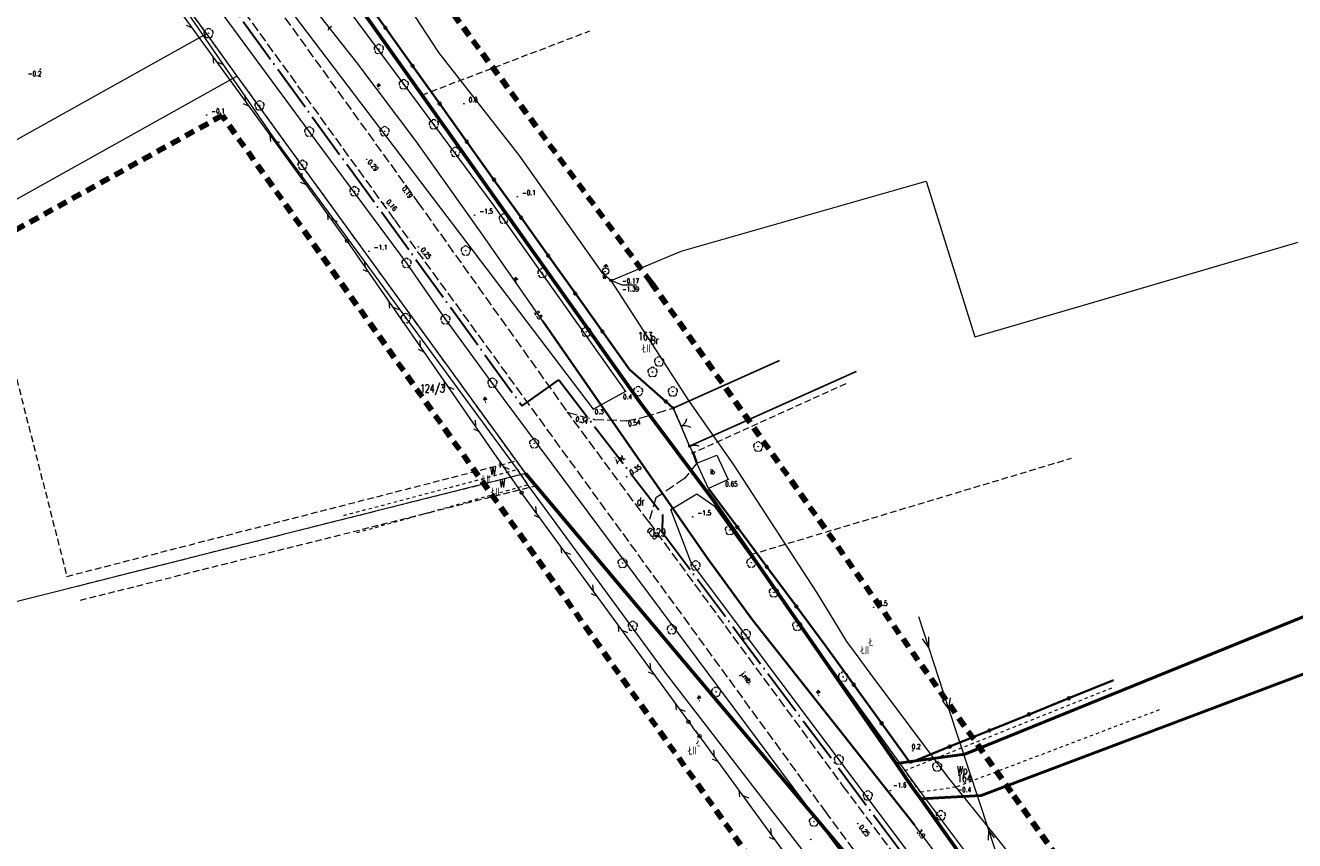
# Model space of a CAD drawing. Header units: metres. Extents: x 7389918 to 7395901, y 5992959 to 5996029.
# Tile 50 of 66: x 7394430 to 7394626, y 5994584 to 5994710. Entities that reach past the tile are written whole.
import ezdxf
from ezdxf.enums import TextEntityAlignment as Align

# ---------------------------------------------------------------- set-up
doc = ezdxf.new("R2010")
doc.units = ezdxf.units.M
doc.header["$MEASUREMENT"] = 0
for name, pattern in [('1', [0]), ('2', [1.5, 1, -0.5]), ('2_OTDI', [0]), ('2_OTKC', [1.5, 1, -0.5]), ('2_OTKJ', [2, 1.5, -0.5]), ('2_OTKK', [0]), ('2_OTKR', [0]), ('2_OTKU', [2, 1.5, -0.5]), ('2_OTWM', [1, 0.5, -0.5]), ('4', [2.5, 1.5, -1]), ('4_SUEP_A', [0]), ('4_SULO', [0]), ('4_SUTP_A', [0]), ('4_SUWP', [0]), ('ACAD_ISO04W100', [30, 24, -3, 0, -3])]:
    doc.linetypes.add(name, pattern=pattern)
doc.layers.get('0').update_dxf_attribs({"color": 250, "linetype": 'CONTINUOUS', "lineweight": 100})
for name, color, linetype, lineweight in [('# Orlen Projekt - granice nieustalone do ustalenia', 6, 'CONTINUOUS', 100), ('# projektowana LNSN', 10, 'CONTINUOUS', 30), ('Dzialki', 7, '1', 18), ('GRANICE_ZLE_L_0', 2, '1', 50), ('Numery_dzialek', 7, 'CONTINUOUS', 13), ('OTD_E_T_7', 7, 'CONTINUOUS', 0), ('OTD_L_14', 7, '2_OTDI', 18), ('OTK_E_T_0', 7, 'CONTINUOUS', 0), ('OTK_E_T_4', 7, 'CONTINUOUS', 0), ('OTK_L_0', 7, '2_OTKJ', 18), ('OTK_L_1', 7, '2_OTKK', 25), ('OTK_L_2', 7, '2_OTKC', 18), ('OTK_L_4', 7, '2_OTKU', 18), ('OTK_L_5', 7, 'CONTINUOUS', 18), ('OTO_L_0', 7, 'CONTINUOUS', 35), ('OTO_L_1', 7, 'CONTINUOUS', 18), ('OTO_L_2', 7, 'CONTINUOUS', 18), ('OTR_T_0', 7, 'CONTINUOUS', 18), ('OTR_T_1', 7, 'CONTINUOUS', 18), ('OTW_L_3', 7, 'CONTINUOUS', 18), ('SUEP_L_0', 1, '4_SUEP_A', 18), ('SUL_L_1', 7, '4_SULO', 35), ('SUP_T_2', 7, 'CONTINUOUS', 18), ('SUW_E_T_2', 5, 'CONTINUOUS', 0), ('SUW_T_2', 5, 'CONTINUOUS', 18), ('SUW_T_5', 5, 'CONTINUOUS', 18), ('SUWP_L_0', 5, '4_SUWP', 18), ('SUWR_T_0', 5, 'CONTINUOUS', 18)]:
    doc.layers.add(name, color=color, linetype=linetype, lineweight=lineweight)
for name, color, linetype, lineweight, true_color in [('Kontury', 7, '2', 18, 0x008000), ('Numery_konturow', 7, 'CONTINUOUS', 13, 0x008000), ('Numery_uzytkow', 7, 'CONTINUOUS', 13, 0x008000), ('OTZ_T_0', 7, 'CONTINUOUS', 18, 0x008000), ('SUTP_E_T_0', 7, 'CONTINUOUS', 0, 0xff9100), ('SUTP_L_0', 7, '4_SUTP_A', 18, 0xff9100), ('SUTR_T_0', 7, 'CONTINUOUS', 18, 0xff9100), ('Uzytki', 7, '2', 18, 0x008000), ('ZAKRES_L_0', 7, '4', 100, 0x008080)]:
    doc.layers.add(name, color=color, linetype=linetype, lineweight=lineweight, true_color=true_color)
doc.styles.get("Standard").update_dxf_attribs({"font": 'Simplex.SHX', "width": 0.75})

# ---------------------------------------------------------------- blocks, each defined once
blk = doc.blocks.new('2_OTRS')
at = {"linetype": 'Continuous'}
blk.add_circle((0, 0), 0.045, dxfattribs=at)
blk = doc.blocks.new('2_OTRN')
at = {"linetype": 'Continuous'}
blk.add_circle((0, 0), 0.045, dxfattribs=at)
blk = doc.blocks.new('2_OTZL')
at = {"linetype": 'Continuous'}
blk.add_circle((0, 0), 0.045, dxfattribs=at)
for centre, start, end in [((-0.36, 0.12), 102.1445, 221.86), ((0, 0.38), 30.1401, 149.8599), ((0.36, 0.12), 318.14, 77.8555), ((-0.22, -0.3), 174.1482, 293.8542), ((0.22, -0.3), 246.1458, 5.8518)]:
    blk.add_arc(centre, 0.375, start, end, dxfattribs=at)
blk = doc.blocks.new('4_SUPP')
at = {"linetype": 'Continuous'}
blk.add_circle((0, 0), 0.25, dxfattribs=at)
blk = doc.blocks.new('4_SUPS')
at = {"linetype": 'Continuous'}
blk.add_circle((0, 0), 0.0625, dxfattribs=at)
blk = doc.blocks.new('4_SUWW')
at = {"linetype": 'Continuous'}
for radius in [0.2, 0.175, 0.15, 0.125, 0.1, 0.075, 0.05, 0.025, 0.00715]:
    blk.add_circle((0, 0), radius, dxfattribs=at)
blk = doc.blocks.new('4_SUWH')
at = {"linetype": 'Continuous'}
for p, q in [((0, 1), (-0.35355, 0.64645)), ((0, 1), (0.35355, 0.64645)), ((0, 0.5), (0, 1))]:
    blk.add_line(p, q, dxfattribs=at)
blk.add_circle((0, 0), 0.5, dxfattribs=at)

msp = doc.modelspace()

# ---------------------------------------------------------------- linework, layer by layer
at = {"layer": '# Orlen Projekt - granice nieustalone do ustalenia', "linetype": '1', "lineweight": 60}
for p, q in [((7394476.13, 5994720.72), (7394524.93, 5994651.92)), ((7394524.93, 5994651.92), (7394536.57, 5994636.39)), ((7394571.42, 5994564.76), (7394507.32, 5994640.74)), ((7394536.57, 5994636.39), (7394564.66, 5994595.89)), ((7394564.66, 5994595.89), (7394567.28, 5994592.11)), ((7394567.28, 5994592.11), (7394568.49, 5994590.45)), ((7394568.49, 5994590.45), (7394628.39, 5994506.04))]:
    msp.add_line(p, q, dxfattribs=at)
at = {"layer": '# projektowana LNSN', "linetype": 'ACAD_ISO04W100', "ltscale": 0.3}
msp.add_lwpolyline([(7394447.64, 5994732.78), (7394506.81, 5994651.21), (7394512.48, 5994655.23), (7394528.51, 5994634.44), (7394528.5, 5994631.68), (7394626.79, 5994500.19), (7394626.79, 5994500.19), (7394626.79, 5994500.19), (7394626.79, 5994500.19), (7394626.79, 5994500.19), (7394626.79, 5994500.19), (7394627.7, 5994499.18), (7394628.33, 5994498.61), (7394631.68, 5994496.6), (7394637.64, 5994496.66), (7394646.35, 5994498.91), (7394650.11, 5994487.44), (7394650.11, 5994487.44), (7394628.67, 5994481.8), (7394624.98, 5994483.53), (7394618.31, 5994483.25), (7394611.45, 5994481.37), (7394609.35, 5994487.76)], dxfattribs=at)
at = {"layer": 'Dzialki'}
for p, q in [((7394426.54, 5994752.04), (7394457.97, 5994708.74)), ((7394524.93, 5994651.92), (7394476.13, 5994720.72)), ((7394457.97, 5994708.74), (7394407.28, 5994680.47)), ((7394457.97, 5994708.74), (7394462.7, 5994702.22)), ((7394407.7, 5994671.55), (7394462.7, 5994702.22)), ((7394462.7, 5994702.22), (7394507.32, 5994640.74)), ((7394536.57, 5994636.39), (7394524.93, 5994651.92)), ((7394507.32, 5994640.74), (7394324.17, 5994594.68)), ((7394507.32, 5994640.74), (7394571.42, 5994564.76)), ((7394564.66, 5994595.89), (7394536.57, 5994636.39)), ((7394651.76, 5994628.37), (7394575.31, 5994597.37)), ((7394577.82, 5994590.97), (7394670.68, 5994625.97)), ((7394575.31, 5994597.37), (7394564.66, 5994595.89)), ((7394564.66, 5994595.89), (7394567.28, 5994592.11)), ((7394567.28, 5994592.11), (7394568.49, 5994590.45)), ((7394568.49, 5994590.45), (7394577.82, 5994590.97)), ((7394628.39, 5994506.04), (7394568.49, 5994590.45))]:
    msp.add_line(p, q, dxfattribs=at)
at = {"layer": 'GRANICE_ZLE_L_0'}
for p, q in [((7394575.31, 5994597.37), (7394651.76, 5994628.37)), ((7394670.68, 5994625.97), (7394577.82, 5994590.97)), ((7394564.66, 5994595.89), (7394575.31, 5994597.37)), ((7394568.49, 5994590.45), (7394577.82, 5994590.97)), ((7394577.82, 5994590.97), (7394568.49, 5994590.45))]:
    msp.add_line(p, q, dxfattribs=at)
at = {"layer": 'Kontury'}
for p, q in [((7394435.79, 5994739.3), (7394457.97, 5994708.74)), ((7394491.32, 5994699.3), (7394476.13, 5994720.72)), ((7394413.46, 5994714.94), (7394436.4, 5994624.84)), ((7394491.32, 5994699.3), (7394517.3, 5994709.22)), ((7394457.97, 5994708.74), (7394462.7, 5994702.22)), ((7394462.7, 5994702.22), (7394505.89, 5994642.71)), ((7394524.93, 5994651.92), (7394491.32, 5994699.3)), ((7394536.57, 5994636.39), (7394524.93, 5994651.92)), ((7394436.4, 5994624.84), (7394505.89, 5994642.71)), ((7394505.89, 5994642.71), (7394507.32, 5994640.74)), ((7394542.23, 5994628.23), (7394591.82, 5994643.13)), ((7394507.32, 5994640.74), (7394436.86, 5994623.02)), ((7394507.32, 5994640.74), (7394508.9, 5994638.87)), ((7394438.48, 5994621.16), (7394508.9, 5994638.87)), ((7394508.9, 5994638.87), (7394560.26, 5994577.98)), ((7394542.23, 5994628.23), (7394536.57, 5994636.39)), ((7394564.66, 5994595.89), (7394542.23, 5994628.23)), ((7394577.82, 5994590.97), (7394670.68, 5994625.97)), ((7394595.51, 5994605.56), (7394575.31, 5994597.37)), ((7394575.31, 5994597.37), (7394564.66, 5994595.89)), ((7394568.49, 5994590.45), (7394577.82, 5994590.97)), ((7394628.39, 5994506.04), (7394568.49, 5994590.45))]:
    msp.add_line(p, q, dxfattribs=at)
at = {"layer": 'OTD_L_14', "linetype": '2_OTDI'}
for p, q in [((7394533.85, 5994642.38), (7394536.96, 5994643.61)), ((7394535.64, 5994638.46), (7394533.85, 5994642.38)), ((7394536.96, 5994643.61), (7394538.69, 5994639.85)), ((7394538.69, 5994639.85), (7394535.64, 5994638.46))]:
    msp.add_line(p, q, dxfattribs=at)
at = {"layer": 'OTK_L_0', "linetype": '2_OTKJ'}
for p, q in [((7394440.89, 5994751.81), (7394490.7, 5994682.69)), ((7394487.06, 5994680.06), (7394437.18, 5994749.13)), ((7394490.7, 5994682.69), (7394513.87, 5994650.19)), ((7394526.84, 5994625.39), (7394487.06, 5994680.06)), ((7394526.4, 5994633.29), (7394513.87, 5994650.19)), ((7394513.87, 5994650.19), (7394517.98, 5994649.13)), ((7394525.74, 5994649.51), (7394530.2, 5994650.88)), ((7394530.2, 5994650.88), (7394532.72, 5994644.99)), ((7394517.98, 5994649.13), (7394522.94, 5994648.92)), ((7394522.94, 5994648.92), (7394525.74, 5994649.51)), ((7394532.72, 5994644.99), (7394533.27, 5994643.92)), ((7394533.85, 5994642.38), (7394531.91, 5994639.99)), ((7394533.27, 5994643.92), (7394533.45, 5994643.52)), ((7394533.45, 5994643.52), (7394533.85, 5994642.38)), ((7394531.91, 5994639.99), (7394527.51, 5994636.97)), ((7394527.51, 5994636.97), (7394526.4, 5994633.29)), ((7394526.4, 5994633.29), (7394556.39, 5994592.46)), ((7394553.9, 5994588.27), (7394526.84, 5994625.39)), ((7394556.39, 5994592.46), (7394627.58, 5994497.89)), ((7394562.91, 5994576.09), (7394553.9, 5994588.27))]:
    msp.add_line(p, q, dxfattribs=at)
at = {"layer": 'OTK_L_1', "linetype": '2_OTKK'}
for p, q in [((7394530.2, 5994650.88), (7394546.64, 5994658.22)), ((7394558.5, 5994656.52), (7394532.72, 5994644.99))]:
    msp.add_line(p, q, dxfattribs=at)
at = {"layer": 'OTK_L_2', "linetype": '2_OTKC'}
for p, q in [((7394532.72, 5994644.99), (7394558.5, 5994656.52)), ((7394556.87, 5994654.63), (7394533.27, 5994643.92)), ((7394533.27, 5994643.92), (7394532.72, 5994644.99))]:
    msp.add_line(p, q, dxfattribs=at)
at = {"layer": 'OTK_L_4', "linetype": '2_OTKU'}
for p, q in [((7394530.2, 5994650.88), (7394546.64, 5994658.22)), ((7394558.5, 5994656.52), (7394532.72, 5994644.99)), ((7394532.72, 5994644.99), (7394530.2, 5994650.88))]:
    msp.add_line(p, q, dxfattribs=at)
at = {"layer": 'OTK_L_5', "linetype": '2_OTKR'}
for p, q in [((7394517.88, 5994650.69), (7394441.29, 5994751.54)), ((7394443.89, 5994734.35), (7394473.89, 5994693.62)), ((7394468.29, 5994692.82), (7394441.19, 5994732.36)), ((7394470.92, 5994724.68), (7394488.51, 5994700.94)), ((7394488.51, 5994700.94), (7394502.43, 5994682.16)), ((7394473.89, 5994693.62), (7394488.94, 5994673.31)), ((7394506.11, 5994641.38), (7394468.29, 5994692.82)), ((7394502.43, 5994682.16), (7394522.79, 5994653.45)), ((7394488.94, 5994673.31), (7394494.95, 5994664.6)), ((7394494.95, 5994664.6), (7394503.86, 5994652.35)), ((7394503.86, 5994652.35), (7394561.28, 5994575.33)), ((7394522.79, 5994653.45), (7394517.88, 5994650.69)), ((7394507.71, 5994638.98), (7394506.11, 5994641.38)), ((7394528.88, 5994610.06), (7394507.71, 5994638.98)), ((7394529.83, 5994635.19), (7394533.82, 5994637.6)), ((7394533.82, 5994637.6), (7394536.52, 5994635.77)), ((7394532.9, 5994627.09), (7394529.83, 5994635.19)), ((7394536.52, 5994635.77), (7394566.01, 5994594.81)), ((7394569.77, 5994577.92), (7394532.9, 5994627.09)), ((7394543.32, 5994591.34), (7394528.88, 5994610.06)), ((7394566.01, 5994594.81), (7394568.42, 5994591.45)), ((7394557.76, 5994572.88), (7394543.32, 5994591.34)), ((7394568.42, 5994591.45), (7394575.71, 5994581.77))]:
    msp.add_line(p, q, dxfattribs=at)
at = {"layer": 'OTO_L_0'}
for p, q in [((7394481.49, 5994715.56), (7394485.68, 5994709.69)), ((7394485.68, 5994709.69), (7394489.88, 5994703.82)), ((7394489.88, 5994703.82), (7394494.07, 5994697.95)), ((7394494.07, 5994697.95), (7394498.27, 5994692.07)), ((7394498.27, 5994692.07), (7394502.46, 5994686.2)), ((7394502.46, 5994686.2), (7394506.66, 5994680.33)), ((7394506.66, 5994680.33), (7394510.85, 5994674.46)), ((7394510.85, 5994674.46), (7394515.05, 5994668.59)), ((7394515.05, 5994668.59), (7394519.24, 5994662.72)), ((7394519.24, 5994662.72), (7394523.44, 5994656.85)), ((7394523.44, 5994656.85), (7394529.06, 5994651.89)), ((7394529.06, 5994651.89), (7394530.2, 5994650.88)), ((7394533.27, 5994643.92), (7394533.45, 5994643.52)), ((7394533.45, 5994643.52), (7394533.85, 5994642.38)), ((7394535.64, 5994638.46), (7394540.12, 5994632.45)), ((7394540.12, 5994632.45), (7394544.68, 5994626.32)), ((7394544.68, 5994626.32), (7394549.25, 5994620.19)), ((7394549.25, 5994620.19), (7394553.81, 5994614.06)), ((7394558.13, 5994608.08), (7394553.81, 5994614.06)), ((7394562.44, 5994602.1), (7394558.13, 5994608.08)), ((7394598.32, 5994608.81), (7394591.38, 5994605.99)), ((7394591.38, 5994605.99), (7394585.24, 5994603.5)), ((7394585.24, 5994603.5), (7394579.1, 5994601)), ((7394566.83, 5994596.02), (7394562.44, 5994602.1)), ((7394579.1, 5994601), (7394572.97, 5994598.51)), ((7394572.97, 5994598.51), (7394566.83, 5994596.02))]:
    msp.add_line(p, q, dxfattribs=at)
for centre in [(7394485.68, 5994709.69), (7394489.88, 5994703.82), (7394494.07, 5994697.95), (7394498.27, 5994692.07), (7394502.46, 5994686.2), (7394506.66, 5994680.33), (7394510.85, 5994674.46), (7394515.05, 5994668.59), (7394519.24, 5994662.72), (7394529.06, 5994651.89), (7394540.12, 5994632.45), (7394544.68, 5994626.32), (7394549.25, 5994620.19), (7394558.13, 5994608.08), (7394591.38, 5994605.99), (7394585.24, 5994603.5), (7394562.44, 5994602.1), (7394579.1, 5994601), (7394572.97, 5994598.51)]:
    msp.add_circle(centre, 0.17, dxfattribs=at)
at = {"layer": 'OTO_L_1'}
for p, q in [((7394530.2, 5994650.88), (7394531.21, 5994648.51)), ((7394531.12, 5994648.74), (7394531.7, 5994647.36)), ((7394531.7, 5994647.36), (7394532.72, 5994644.99))]:
    msp.add_line(p, q, dxfattribs=at)
for centre in [(7394530.2, 5994650.88), (7394532.72, 5994644.99)]:
    msp.add_circle(centre, 0.17, dxfattribs=at)
for centre, start, end in [((7394530.38, 5994649.76), 301.043, 345.1174), ((7394531.93, 5994646.12), 61.0797, 105.1541)]:
    msp.add_arc(centre, 2, start, end, dxfattribs=at)
at = {"layer": 'OTO_L_2'}
for p, q in [((7394532.72, 5994644.99), (7394532.81, 5994645.02)), ((7394532.72, 5994644.99), (7394532.99, 5994644.45)), ((7394532.81, 5994645.02), (7394532.91, 5994645.05)), ((7394532.91, 5994645.05), (7394533, 5994645.08)), ((7394532.99, 5994644.45), (7394533.27, 5994643.92)), ((7394533, 5994645.08), (7394533.1, 5994645.1)), ((7394533.1, 5994645.1), (7394533.19, 5994645.12)), ((7394533.19, 5994645.12), (7394533.29, 5994645.13)), ((7394533.29, 5994645.13), (7394533.38, 5994645.13)), ((7394533.38, 5994645.13), (7394533.48, 5994645.15)), ((7394533.48, 5994645.15), (7394533.57, 5994645.14)), ((7394533.57, 5994645.14), (7394533.67, 5994645.14)), ((7394533.67, 5994645.14), (7394533.76, 5994645.13)), ((7394533.76, 5994645.13), (7394533.85, 5994645.12)), ((7394533.85, 5994645.12), (7394533.94, 5994645.1)), ((7394533.94, 5994645.1), (7394534.03, 5994645.08)), ((7394534.03, 5994645.08), (7394534.12, 5994645.06)), ((7394534.12, 5994645.06), (7394534.15, 5994645.05))]:
    msp.add_line(p, q, dxfattribs=at)
for centre in [(7394532.72, 5994644.99), (7394533.27, 5994643.92)]:
    msp.add_circle(centre, 0.17, dxfattribs=at)
at = {"layer": 'OTW_L_3', "linetype": '2_OTWM'}
for p, q in [((7394479.22, 5994634.27), (7394506.11, 5994641.38)), ((7394506.11, 5994641.38), (7394507.69, 5994638.97)), ((7394507.69, 5994638.97), (7394481.09, 5994631.53)), ((7394566.01, 5994594.81), (7394598.08, 5994607.61)), ((7394605.37, 5994604.19), (7394573.91, 5994592.24)), ((7394568.42, 5994591.45), (7394566.01, 5994594.81)), ((7394573.91, 5994592.24), (7394568.42, 5994591.45))]:
    msp.add_line(p, q, dxfattribs=at)
at = {"layer": 'SUEP_L_0', "linetype": '4_SUEP_A'}
for p, q in [((7394568.12, 5994618.64), (7394569.68, 5994613.89)), ((7394569.68, 5994613.89), (7394568.74, 5994615.16)), ((7394569.69, 5994615.47), (7394569.68, 5994613.89)), ((7394569.68, 5994613.89), (7394572.8, 5994604.39)), ((7394572.8, 5994604.39), (7394571.85, 5994605.66)), ((7394573.04, 5994606.05), (7394572.8, 5994604.39)), ((7394572.8, 5994604.39), (7394578.94, 5994585.65)), ((7394578.94, 5994585.65), (7394578.93, 5994584.06)), ((7394578.94, 5994585.65), (7394582.06, 5994576.14)), ((7394579.88, 5994584.38), (7394578.94, 5994585.65))]:
    msp.add_line(p, q, dxfattribs=at)
at = {"layer": 'SUL_L_1', "linetype": '4_SULO'}
for p, q in [((7394535.46, 5994627.7), (7394510.01, 5994664.33)), ((7394542.42, 5994618.2), (7394535.46, 5994627.7)), ((7394567.46, 5994586.45), (7394542.42, 5994618.2))]:
    msp.add_line(p, q, dxfattribs=at)
at = {"layer": 'SUP_T_2', "linetype": 'Continuous', "lineweight": 0}
for p, q in [((7394532.85, 5994601.95), (7394533.16, 5994601.56)), ((7394533.65, 5994600.93), (7394533.96, 5994600.54))]:
    msp.add_line(p, q, dxfattribs=at)
at = {"layer": 'SUTP_L_0', "linetype": '4_SUTP_A'}
for p, q in [((7394481.23, 5994704.34), (7394471.31, 5994716.98)), ((7394457.42, 5994707.44), (7394453.25, 5994713.18)), ((7394455.81, 5994709.66), (7394454.9, 5994710.05)), ((7394466.25, 5994695.3), (7394457.42, 5994707.44)), ((7394459.14, 5994704.23), (7394459.04, 5994705.21)), ((7394460.53, 5994704.01), (7394459.63, 5994704.4)), ((7394490.38, 5994692.23), (7394481.23, 5994704.34)), ((7394464.04, 5994698.34), (7394463.95, 5994699.32)), ((7394464.63, 5994697.53), (7394463.72, 5994697.92)), ((7394475.07, 5994683.17), (7394466.25, 5994695.3)), ((7394467.96, 5994692.1), (7394467.86, 5994693.08)), ((7394469.36, 5994691.88), (7394468.45, 5994692.27)), ((7394500.39, 5994678.15), (7394490.38, 5994692.23)), ((7394473.45, 5994685.4), (7394472.55, 5994685.79)), ((7394472.86, 5994686.21), (7394472.77, 5994687.19)), ((7394479.24, 5994677.43), (7394475.07, 5994683.17)), ((7394476.69, 5994680.95), (7394476.78, 5994679.97)), ((7394477.27, 5994680.14), (7394478.18, 5994679.75)), ((7394510.01, 5994664.33), (7394500.39, 5994678.15)), ((7394479.74, 5994676.74), (7394479.24, 5994677.43)), ((7394480.66, 5994675.43), (7394479.74, 5994676.74)), ((7394484.7, 5994669.59), (7394480.66, 5994675.43)), ((7394482.56, 5994672.67), (7394482.49, 5994673.66)), ((7394483.13, 5994671.85), (7394482.24, 5994672.26)), ((7394493.24, 5994657.26), (7394484.7, 5994669.59)), ((7394486.34, 5994666.35), (7394486.27, 5994667.33)), ((7394487.73, 5994666.09), (7394486.84, 5994666.51)), ((7394535.46, 5994627.7), (7394510.01, 5994664.33)), ((7394491.68, 5994659.52), (7394490.78, 5994659.94)), ((7394491.11, 5994660.34), (7394491.04, 5994661.33)), ((7394501.79, 5994644.93), (7394493.24, 5994657.26)), ((7394494.88, 5994654.02), (7394494.81, 5994655)), ((7394496.28, 5994653.77), (7394495.38, 5994654.18)), ((7394499.65, 5994648.02), (7394499.58, 5994649)), ((7394500.22, 5994647.19), (7394499.33, 5994647.61)), ((7394505.83, 5994639.1), (7394501.79, 5994644.93)), ((7394503.36, 5994642.67), (7394503.43, 5994641.69)), ((7394503.93, 5994641.85), (7394504.82, 5994641.44)), ((7394506.75, 5994637.78), (7394505.83, 5994639.1)), ((7394507.05, 5994637.37), (7394506.75, 5994637.78)), ((7394511.23, 5994631.63), (7394507.05, 5994637.37)), ((7394509.02, 5994634.66), (7394508.93, 5994635.64)), ((7394509.61, 5994633.85), (7394508.71, 5994634.25)), ((7394520.07, 5994619.51), (7394511.23, 5994631.63)), ((7394512.95, 5994628.43), (7394512.85, 5994629.41)), ((7394514.35, 5994628.21), (7394513.44, 5994628.6)), ((7394542.42, 5994618.2), (7394535.46, 5994627.7)), ((7394517.86, 5994622.54), (7394517.77, 5994623.52)), ((7394518.45, 5994621.74), (7394517.55, 5994622.13)), ((7394528.92, 5994607.4), (7394520.07, 5994619.51)), ((7394521.79, 5994616.31), (7394521.7, 5994617.29)), ((7394567.46, 5994586.45), (7394542.42, 5994618.2)), ((7394523.19, 5994616.09), (7394522.29, 5994616.48)), ((7394526.71, 5994610.43), (7394526.61, 5994611.41)), ((7394527.3, 5994609.62), (7394526.39, 5994610.01)), ((7394533.1, 5994601.66), (7394528.92, 5994607.4)), ((7394530.54, 5994605.18), (7394530.63, 5994604.19)), ((7394531.13, 5994604.37), (7394532.03, 5994603.98)), ((7394533.4, 5994601.25), (7394533.1, 5994601.66)), ((7394533.84, 5994600.7), (7394533.4, 5994601.25)), ((7394534.27, 5994600.14), (7394533.84, 5994600.7)), ((7394534.61, 5994599.68), (7394534.27, 5994600.14)), ((7394538.79, 5994593.94), (7394534.61, 5994599.68)), ((7394536.58, 5994596.97), (7394536.48, 5994597.96)), ((7394537.17, 5994596.17), (7394536.26, 5994596.56)), ((7394547.62, 5994581.82), (7394538.79, 5994593.94)), ((7394540.5, 5994590.74), (7394540.41, 5994591.72)), ((7394541.9, 5994590.52), (7394540.99, 5994590.91)), ((7394545.41, 5994584.85), (7394545.31, 5994585.83)), ((7394580.22, 5994569.56), (7394567.46, 5994586.45)), ((7394546, 5994584.04), (7394545.09, 5994584.43))]:
    msp.add_line(p, q, dxfattribs=at)
at = {"layer": 'SUWP_L_0', "linetype": '4_SUWP'}
for p, q in [((7394487.13, 5994716.26), (7394493.9, 5994705.86)), ((7394493.9, 5994705.86), (7394506.3, 5994690.02)), ((7394506.3, 5994690.02), (7394519.13, 5994671.84)), ((7394531.44, 5994675.17), (7394569.33, 5994685.96)), ((7394569.33, 5994685.96), (7394576.86, 5994661.88)), ((7394594.39, 5994666.99), (7394626.88, 5994676.54)), ((7394520.59, 5994670.63), (7394531.44, 5994675.17)), ((7394519.13, 5994671.84), (7394519.74, 5994672.06)), ((7394519.13, 5994671.84), (7394520.59, 5994670.63)), ((7394532.61, 5994652.06), (7394520.59, 5994670.63)), ((7394576.86, 5994661.88), (7394594.39, 5994666.99)), ((7394539.56, 5994642.08), (7394532.61, 5994652.06)), ((7394552.48, 5994622.31), (7394539.56, 5994642.08)), ((7394557.05, 5994614.75), (7394552.48, 5994622.31)), ((7394558.54, 5994612.76), (7394557.05, 5994614.75)), ((7394560.68, 5994609.89), (7394558.54, 5994612.76)), ((7394572.63, 5994593.9), (7394560.68, 5994609.89)), ((7394580.1, 5994584.61), (7394572.63, 5994593.9)), ((7394610.18, 5994546.74), (7394580.1, 5994584.61))]:
    msp.add_line(p, q, dxfattribs=at)
at = {"layer": 'SUWR_T_0', "linetype": 'Continuous', "lineweight": 0}
for p, q in [((7394520.59, 5994670.63), (7394522.27, 5994669.92)), ((7394522.27, 5994669.92), (7394524.5, 5994669.92))]:
    msp.add_line(p, q, dxfattribs=at)
at = {"layer": 'Uzytki'}
for p, q in [((7394435.79, 5994739.3), (7394457.97, 5994708.74)), ((7394491.32, 5994699.3), (7394476.13, 5994720.72)), ((7394413.46, 5994714.94), (7394436.4, 5994624.84)), ((7394491.32, 5994699.3), (7394517.3, 5994709.22)), ((7394457.97, 5994708.74), (7394462.7, 5994702.22)), ((7394462.7, 5994702.22), (7394505.89, 5994642.71)), ((7394524.93, 5994651.92), (7394491.32, 5994699.3)), ((7394536.57, 5994636.39), (7394524.93, 5994651.92)), ((7394436.4, 5994624.84), (7394505.89, 5994642.71)), ((7394505.89, 5994642.71), (7394507.32, 5994640.74)), ((7394542.23, 5994628.23), (7394591.82, 5994643.13)), ((7394507.32, 5994640.74), (7394436.86, 5994623.02)), ((7394507.32, 5994640.74), (7394508.9, 5994638.87)), ((7394438.48, 5994621.16), (7394508.9, 5994638.87)), ((7394508.9, 5994638.87), (7394560.26, 5994577.98)), ((7394542.23, 5994628.23), (7394536.57, 5994636.39)), ((7394564.66, 5994595.89), (7394542.23, 5994628.23)), ((7394577.82, 5994590.97), (7394670.68, 5994625.97)), ((7394595.51, 5994605.56), (7394575.31, 5994597.37)), ((7394575.31, 5994597.37), (7394564.66, 5994595.89)), ((7394564.66, 5994595.89), (7394567.28, 5994592.11)), ((7394567.28, 5994592.11), (7394568.49, 5994590.45)), ((7394628.39, 5994506.04), (7394568.49, 5994590.45))]:
    msp.add_line(p, q, dxfattribs=at)
at = {"layer": 'ZAKRES_L_0', "linetype": '4'}
for p, q in [((7394465.11, 5994754.02), (7394526.78, 5994670.28)), ((7394460.41, 5994696.13), (7394406.11, 5994666.04)), ((7394546.39, 5994575.17), (7394460.41, 5994696.13)), ((7394526.78, 5994670.28), (7394582.88, 5994590.91)), ((7394582.88, 5994590.91), (7394637.64, 5994513.71))]:
    msp.add_line(p, q, dxfattribs=at)

# ---------------------------------------------------------------- block references
at = {"layer": 'OTR_T_0'}
for p in [(7394482.78, 5994689.35), (7394488.86, 5994685.3), (7394485.38, 5994682.54), (7394490.76, 5994675.81), (7394513.87, 5994650.19), (7394522.94, 5994648.92), (7394522.99, 5994640.26), (7394538.69, 5994639.85), (7394526.4, 5994633.29), (7394558.73, 5994586.61)]:
    msp.add_blockref('2_OTRS', p, dxfattribs=at)
at = {"layer": 'OTR_T_1'}
for p in [(7394432.3, 5994703.3), (7394497.81, 5994697.95), (7394458, 5994696.2), (7394506.08, 5994683.57), (7394499.47, 5994680.7), (7394483.12, 5994675.14), (7394522.79, 5994653.45), (7394517.88, 5994650.69), (7394533.21, 5994634.05), (7394561.2, 5994620.06), (7394567.25, 5994597.87), (7394563.76, 5994591.72), (7394573.91, 5994592.24), (7394551.46, 5994584.16)]:
    msp.add_blockref('2_OTRN', p, dxfattribs=at)
at = {"layer": 'OTZ_T_0'}
for p in [(7394458.32, 5994708.85), (7394484.66, 5994706.4), (7394488.51, 5994700.94), (7394466.19, 5994697.66), (7394493.16, 5994694.76), (7394473.89, 5994693.62), (7394485.54, 5994693.68), (7394496.48, 5994690.47), (7394472.84, 5994688.47), (7394480.88, 5994684.4), (7394503.97, 5994680.15), (7394498.09, 5994675.22), (7394488.94, 5994673.31), (7394509.96, 5994671.76), (7394488.81, 5994664.76), (7394494.95, 5994664.6), (7394516.74, 5994662.68), (7394528, 5994658.06), (7394526.99, 5994656.44), (7394502.22, 5994654.76), (7394524.76, 5994653.47), (7394530.13, 5994653.42), (7394508.69, 5994645.42), (7394543.33, 5994644.91), (7394538.95, 5994632.02), (7394522.35, 5994626.91), (7394533.65, 5994626.5), (7394542.27, 5994626.96), (7394545.75, 5994622.37), (7394523.93, 5994617.15), (7394529.96, 5994616.65), (7394549.38, 5994617.19), (7394541.44, 5994615.88), (7394556.47, 5994609.31), (7394536.82, 5994606.97), (7394555.82, 5994596.49), (7394571.01, 5994595.42), (7394560.29, 5994590.93), (7394551.96, 5994586.91), (7394571.59, 5994587.86)]:
    msp.add_blockref('2_OTZL', p, dxfattribs=at)
at = {"layer": 'SUP_T_2'}
for p in [(7394479.74, 5994676.74), (7394506.75, 5994637.78), (7394532.54, 5994602.35), (7394534.27, 5994600.14)]:
    msp.add_blockref('4_SUPP', p, dxfattribs=at)
at = {"layer": 'SUTR_T_0'}
for p in [(7394510.01, 5994664.33), (7394567.46, 5994586.45)]:
    msp.add_blockref('4_SUPS', p, dxfattribs=at)
at = {"layer": 'SUW_T_2'}
msp.add_blockref('4_SUWH', (7394519.74, 5994672.06), dxfattribs=at)
at = {"layer": 'SUW_T_5'}
msp.add_blockref('4_SUWW', (7394520.59, 5994670.63), dxfattribs=at)
at = {"layer": 'SUWR_T_0'}
msp.add_blockref('4_SUPS', (7394520.59, 5994670.63), dxfattribs=at)

# ---------------------------------------------------------------- texts
at = {"layer": 'Numery_dzialek', "width": 0.7}
for s, p in [('163', (7394524.76, 5994662.63)), ('124/3', (7394491.02, 5994654.54)), ('129', (7394526.78, 5994632.27)), ('164', (7394574.11, 5994594.26))]:
    msp.add_text(s, height=1.25, dxfattribs=at).set_placement(p, align=Align.TOP_LEFT)
at = {"layer": 'Numery_konturow', "width": 0.7}
for p in [(7394526.65, 5994660.74), (7394501.86, 5994640.52), (7394503.29, 5994638.59), (7394560.47, 5994614.07), (7394533.78, 5994598.54)]:
    msp.add_text('ŁII', height=1.25, dxfattribs=at).set_placement(p, align=Align.TOP_RIGHT)
at = {"layer": 'Numery_uzytkow', "width": 0.7}
for s, p in [('Br', (7394526.65, 5994660.74)), ('W', (7394501.86, 5994640.52)), ('W', (7394503.29, 5994638.59)), ('dr', (7394524.55, 5994635.82)), ('Ł', (7394560.47, 5994614.07)), ('Ł', (7394533.78, 5994598.54)), ('Wp', (7394574.11, 5994594.26))]:
    msp.add_text(s, height=1.25, dxfattribs=at).set_placement(p)
at = {"layer": 'OTD_E_T_7', "lineweight": 9, "width": 0.7}
msp.add_text('ib', height=0.75, dxfattribs=at).set_placement((7394536.27, 5994641.04), align=Align.MIDDLE)
at = {"layer": 'OTK_E_T_0', "lineweight": 9, "width": 0.7}
for s, rotation, p in [('j.bt.', 21.741, (7394522.01, 5994643.01)), ('j.mb.', 307.9979, (7394541.49, 5994609.01))]:
    msp.add_text(s, height=0.75, rotation=rotation, dxfattribs=at).set_placement(p, align=Align.MIDDLE)
at = {"layer": 'OTK_E_T_4', "lineweight": 9, "width": 0.7}
for rotation, p in [(307.6916, (7394484.78, 5994700.74)), (307.6916, (7394505.98, 5994670.79)), (308.3312, (7394501.23, 5994652.24)), (307.4036, (7394552.77, 5994606.9)), (308.3312, (7394534.33, 5994606.07))]:
    msp.add_text('w.', height=0.75, rotation=rotation, dxfattribs=at).set_placement(p, align=Align.MIDDLE)
at = {"layer": 'OTR_T_0', "lineweight": 9, "width": 0.7}
for s, rotation, p in [('0.29', 310.3383, (7394482.86, 5994688.9)), ('0.19', 307.1594, (7394488.19, 5994684.78)), ('0.16', 310.1455, (7394485.74, 5994682.75)), ('0.25', 307.8822, (7394491.05, 5994675.35)), ('0.34', 347.4411, (7394515.02, 5994648.84)), ('0.54', 9.648, (7394523.28, 5994648.04)), ('0.35', 32.9371, (7394523.74, 5994640.51)), ('0.35', 309.1833, (7394526.08, 5994631.94)), ('0.25', 309.2497, (7394558.87, 5994586.02))]:
    msp.add_text(s, height=0.75, rotation=rotation, dxfattribs=at).set_placement(p)
msp.add_text('0.65', height=0.75, dxfattribs=at).set_placement((7394538.23, 5994638.77))
at = {"layer": 'OTR_T_1', "lineweight": 9, "width": 0.7}
for s, p in [('-0.2', (7394430.36, 5994702.24)), ('-0.1', (7394458.75, 5994696.45)), ('0.0', (7394498.56, 5994698.2)), ('-0.1', (7394506.83, 5994683.82)), ('-1.5', (7394500.22, 5994680.95)), ('-1.1', (7394483.87, 5994675.39)), ('0.4', (7394522.44, 5994652.25)), ('0.3', (7394518.05, 5994649.93)), ('-1.5', (7394533.96, 5994634.3)), ('0.5', (7394561.95, 5994620.31)), ('0.2', (7394567.09, 5994598.15)), ('-1.6', (7394564.19, 5994592.18)), ('-0.4', (7394574.17, 5994591.49))]:
    msp.add_text(s, height=0.75, dxfattribs=at).set_placement(p)
at = {"layer": 'SUTP_E_T_0', "lineweight": 9, "width": 0.7}
msp.add_text('t', height=0.75, rotation=308.1252, dxfattribs=at).set_placement((7394477.06, 5994709.66), align=Align.MIDDLE)
at = {"layer": 'SUTR_T_0', "lineweight": 9, "width": 0.7}
for s, rotation, p in [('-2.5', 304.8415, (7394508.56, 5994666.41)), ('-3.0', 307.0702, (7394567.7, 5994586.13))]:
    msp.add_text(s, height=0.75, rotation=rotation, dxfattribs=at).set_placement(p, align=Align.MIDDLE_LEFT)
at = {"layer": 'SUW_E_T_2', "lineweight": 9, "width": 0.7}
msp.add_text('w', height=0.75, dxfattribs=at).set_placement((7394519.84, 5994670.88), align=Align.RIGHT)
at = {"layer": 'SUWR_T_0', "lineweight": 9, "width": 0.7}
for s, p in [('-0.17', (7394522.27, 5994670.92)), ('-1.39', (7394522.27, 5994669.67))]:
    msp.add_text(s, height=0.75, dxfattribs=at).set_placement(p, align=Align.TOP_LEFT)

doc.saveas('drawing.dxf')
